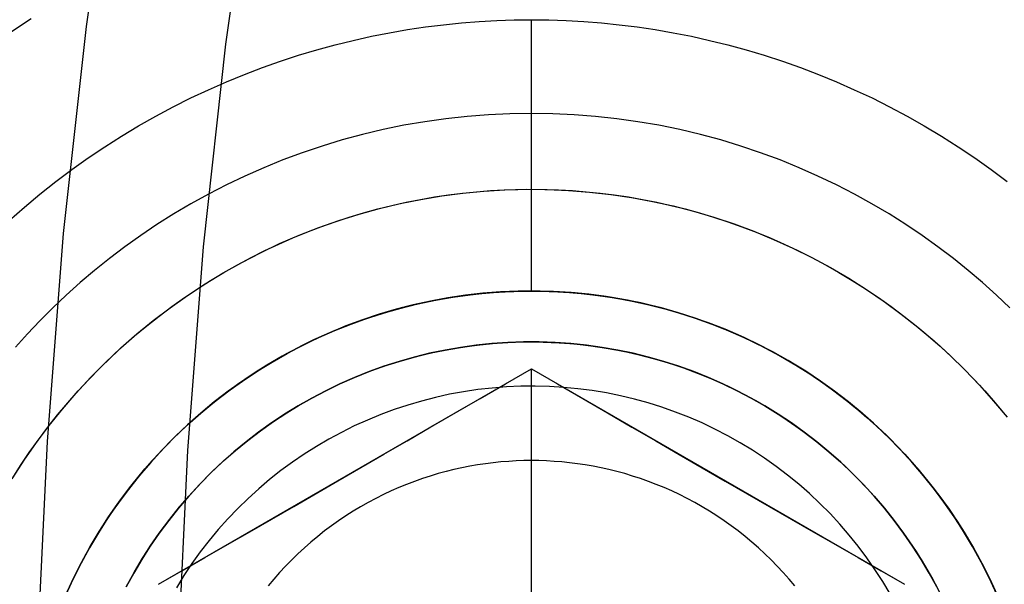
# Model space of a CAD drawing. Header units: millimetres. Extents: x -356 to 356, y -410 to 410.
# Tile 47 of 126: x -19.76 to -16.86, y 0.64 to 2.3. Entities that reach past the tile are written whole.
import ezdxf

# ---------------------------------------------------------------- set-up
doc = ezdxf.new("R2010")
doc.units = ezdxf.units.MM
doc.header["$MEASUREMENT"] = 0
doc.layers.add('1', color=7, linetype='Continuous')

msp = doc.modelspace()

# ---------------------------------------------------------------- linework, layer by layer
at = {"layer": '1', "color": 252, "extrusion": (-0.000237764, 0, 1)}
msp.add_lwpolyline([(27.5022, 0), (27.4858, 0.9501), (27.4366, 1.899), (27.3547, 2.8457), (27.2401, 3.789), (27.0931, 4.7278), (26.9138, 5.6609), (26.7023, 6.5874), (26.459, 7.5059), (26.1842, 8.4155), (25.8781, 9.3151), (25.5411, 10.2036), (25.1737, 11.0799), (24.7763, 11.943), (24.3493, 12.7919), (23.8932, 13.6255), (23.4087, 14.4429), (22.8962, 15.2431), (22.3564, 16.0251), (21.7899, 16.788), (21.1975, 17.5309), (20.5797, 18.253), (19.9374, 18.9532), (19.2714, 19.6309), (18.5823, 20.2852), (17.871, 20.9153), (17.1384, 21.5205), (16.3854, 22.1001), (15.6128, 22.6533), (14.8216, 23.1795), (14.0127, 23.6781), (13.1871, 24.1484), (12.3457, 24.59), (11.4895, 25.0023), (10.6197, 25.3848), (9.7372, 25.7371), (8.843, 26.0586), (7.9383, 26.3491), (7.0241, 26.6083), (6.1015, 26.8357), (5.1715, 27.0311), (4.2354, 27.1943), (3.2943, 27.3251), (2.3491, 27.4233), (1.4012, 27.4889), (0.4515, 27.5217), (-0.4987, 27.5217), (-1.4484, 27.4889), (-2.3963, 27.4233), (-3.3415, 27.3251), (-4.2827, 27.1943), (-5.2188, 27.0311), (-6.1487, 26.8357), (-7.0713, 26.6083), (-7.9855, 26.3491), (-8.8902, 26.0586), (-9.7844, 25.7371), (-10.6669, 25.3848), (-11.5368, 25.0023), (-12.3929, 24.59), (-13.2343, 24.1484), (-14.0599, 23.6781), (-14.8688, 23.1795), (-15.66, 22.6533), (-16.4326, 22.1001), (-17.1857, 21.5205), (-17.9182, 20.9153), (-18.6295, 20.2852), (-19.3186, 19.6309), (-19.9847, 18.9532), (-20.6269, 18.253), (-21.2447, 17.5309), (-21.8372, 16.788), (-22.4036, 16.0251), (-22.9434, 15.2431), (-23.4559, 14.4429), (-23.9404, 13.6255), (-24.3965, 12.7919), (-24.8235, 11.943), (-25.2209, 11.0799), (-25.5883, 10.2036), (-25.9253, 9.3151), (-26.2314, 8.4155), (-26.5062, 7.5059), (-26.7495, 6.5874), (-26.961, 5.6609), (-27.1403, 4.7278), (-27.2874, 3.789), (-27.4019, 2.8457), (-27.4838, 1.899), (-27.533, 0.9501), (-27.5494, 0)], dxfattribs=at)
at = {"layer": '1', "color": 252, "extrusion": (-8.22423e-05, 0, 1)}
msp.add_lwpolyline([(26.5177, 0), (26.5019, 0.9156), (26.4545, 1.8301), (26.3756, 2.7424), (26.2652, 3.6514), (26.1235, 4.5561), (25.9507, 5.4553), (25.7469, 6.3481), (25.5125, 7.2332), (25.2476, 8.1098), (24.9526, 8.9767), (24.6279, 9.8329), (24.2739, 10.6774), (23.8908, 11.5092), (23.4794, 12.3272), (23.0399, 13.1306), (22.5729, 13.9183), (22.0791, 14.6894), (21.5589, 15.443), (21.013, 16.1782), (20.4421, 16.8941), (19.8468, 17.5899), (19.2278, 18.2648), (18.5859, 18.9178), (17.9218, 19.5483), (17.2364, 20.1556), (16.5305, 20.7388), (15.8048, 21.2973), (15.0603, 21.8304), (14.2978, 22.3375), (13.5183, 22.818), (12.7226, 23.2712), (11.9118, 23.6968), (11.0868, 24.0941), (10.2485, 24.4627), (9.398, 24.8021), (8.5364, 25.112), (7.6645, 25.392), (6.7835, 25.6417), (5.8944, 25.8608), (4.9983, 26.0492), (4.0962, 26.2064), (3.1892, 26.3325), (2.2784, 26.4272), (1.3649, 26.4903), (0.4497, 26.5219), (-0.466, 26.5219), (-1.3812, 26.4903), (-2.2947, 26.4272), (-3.2055, 26.3325), (-4.1125, 26.2064), (-5.0146, 26.0492), (-5.9107, 25.8608), (-6.7998, 25.6417), (-7.6808, 25.392), (-8.5527, 25.112), (-9.4144, 24.8021), (-10.2648, 24.4627), (-11.1031, 24.0941), (-11.9281, 23.6968), (-12.7389, 23.2712), (-13.5346, 22.818), (-14.3141, 22.3375), (-15.0766, 21.8304), (-15.8211, 21.2973), (-16.5468, 20.7388), (-17.2528, 20.1556), (-17.9382, 19.5483), (-18.6022, 18.9178), (-19.2441, 18.2648), (-19.8631, 17.5899), (-20.4584, 16.8941), (-21.0293, 16.1782), (-21.5752, 15.443), (-22.0954, 14.6894), (-22.5892, 13.9183), (-23.0562, 13.1306), (-23.4957, 12.3272), (-23.9072, 11.5092), (-24.2902, 10.6774), (-24.6443, 9.8329), (-24.969, 8.9767), (-25.2639, 8.1098), (-25.5288, 7.2332), (-25.7633, 6.3481), (-25.967, 5.4553), (-26.1399, 4.5561), (-26.2815, 3.6514), (-26.3919, 2.7424), (-26.4709, 1.8301), (-26.5183, 0.9156), (-26.5341, 0)], dxfattribs=at)
at = {"layer": '1', "color": 252}
for points in [[(-18.3768, -7.3177), (-18.5846, -6.7582), (-18.7763, -6.1897), (-18.9514, -5.6128), (-19.1094, -5.0284), (-19.2499, -4.4371), (-19.3725, -3.8398), (-19.4768, -3.2372), (-19.5626, -2.6302), (-19.6296, -2.0196), (-19.6775, -1.4063), (-19.7064, -0.7912), (-19.716, -0.1752), (-19.7064, 0.4407), (-19.6775, 1.0558), (-19.6296, 1.6691), (-19.5626, 2.2797), (-19.4768, 2.8867)], [(-17.9904, -7.1675), (-18.1938, -6.6197), (-18.3814, -6.0632), (-18.5528, -5.4985), (-18.7075, -4.9264), (-18.8451, -4.3475), (-18.9651, -3.7627), (-19.0672, -3.1728), (-19.1512, -2.5785), (-19.2168, -1.9808), (-19.2638, -1.3804), (-19.292, -0.7783), (-19.3014, -0.1752), (-19.292, 0.4278), (-19.2638, 1.0299), (-19.2168, 1.6303), (-19.1512, 2.228), (-19.0672, 2.8223)], [(-19.8038, 2.2511), (-19.7252, 2.3034)], [(-19.79, 1.7083), (-19.7453, 1.7476), (-19.6997, 1.7856), (-19.6531, 1.8224), (-19.6057, 1.8579), (-19.5575, 1.8922), (-19.5086, 1.9251), (-19.4589, 1.9566), (-19.4086, 1.9868), (-19.3578, 2.0156), (-19.3064, 2.0431), (-19.2545, 2.0691), (-19.2022, 2.0936), (-19.1496, 2.1168), (-19.0966, 2.1385), (-19.0434, 2.1588), (-18.99, 2.1777), (-18.9365, 2.1952), (-18.8829, 2.2112), (-18.8292, 2.2259), (-18.7756, 2.2391), (-18.722, 2.2511), (-18.6685, 2.2616), (-18.6152, 2.2708), (-18.5621, 2.2787), (-18.5092, 2.2853), (-18.4567, 2.2907), (-18.4044, 2.2948), (-18.3525, 2.2977), (-18.3011, 2.2994), (-18.25, 2.3), (-18.1989, 2.2994), (-18.1475, 2.2977), (-18.0956, 2.2948), (-18.0433, 2.2907), (-17.9908, 2.2853), (-17.9379, 2.2787), (-17.8848, 2.2708), (-17.8315, 2.2616), (-17.778, 2.2511), (-17.7244, 2.2391), (-17.6708, 2.2259), (-17.6171, 2.2112), (-17.5635, 2.1952), (-17.51, 2.1777), (-17.4566, 2.1588), (-17.4034, 2.1385), (-17.3504, 2.1168), (-17.2978, 2.0936), (-17.2455, 2.0691), (-17.1936, 2.0431), (-17.1422, 2.0156), (-17.0914, 1.9868), (-17.0411, 1.9566), (-16.9914, 1.9251), (-16.9425, 1.8922), (-16.8943, 1.8579), (-16.8469, 1.8224)], [(-18.25, 1.5), (-18.25, 2.3)], [(-16.8386, 1.4504), (-16.8782, 1.4879), (-16.9193, 1.5248), (-16.9618, 1.5608), (-17.0057, 1.5961), (-17.051, 1.6304), (-17.0977, 1.6637), (-17.1457, 1.6959), (-17.1951, 1.7271), (-17.2457, 1.757), (-17.2976, 1.7857), (-17.3507, 1.813), (-17.405, 1.8389), (-17.4604, 1.8634), (-17.5169, 1.8863), (-17.5743, 1.9076), (-17.6326, 1.9273), (-17.6918, 1.9453), (-17.7518, 1.9615), (-17.8125, 1.9759), (-17.8738, 1.9885), (-17.9357, 1.9992), (-17.998, 2.008), (-18.0607, 2.0149), (-18.1236, 2.0198), (-18.1868, 2.0228), (-18.25, 2.0238), (-18.3132, 2.0228), (-18.3764, 2.0198), (-18.4393, 2.0149), (-18.502, 2.008), (-18.5643, 1.9992), (-18.6262, 1.9885), (-18.6875, 1.9759), (-18.7482, 1.9615), (-18.8082, 1.9453), (-18.8674, 1.9273), (-18.9257, 1.9076), (-18.9831, 1.8863), (-19.0396, 1.8634), (-19.095, 1.8389), (-19.1493, 1.813), (-19.2024, 1.7857), (-19.2543, 1.757), (-19.3049, 1.7271), (-19.3543, 1.6959), (-19.4023, 1.6637), (-19.449, 1.6304), (-19.4943, 1.5961), (-19.5382, 1.5608), (-19.5807, 1.5248), (-19.6218, 1.4879), (-19.6614, 1.4504), (-19.6996, 1.4122), (-19.7363, 1.3735), (-19.7716, 1.3343)], [(-19.7813, 0.9461), (-19.7566, 0.985), (-19.7308, 1.0233), (-19.704, 1.061), (-19.6762, 1.0981), (-19.6474, 1.1345), (-19.6177, 1.1703), (-19.5869, 1.2052), (-19.5553, 1.2394), (-19.5228, 1.2728), (-19.4894, 1.3053), (-19.4552, 1.3369), (-19.4203, 1.3677), (-19.3845, 1.3974), (-19.3481, 1.4262), (-19.311, 1.454), (-19.2733, 1.4808), (-19.235, 1.5066), (-19.1961, 1.5313), (-19.1568, 1.5549), (-19.117, 1.5775), (-19.0767, 1.5989), (-19.0361, 1.6193), (-18.9952, 1.6385), (-18.954, 1.6566), (-18.9126, 1.6736), (-18.8709, 1.6895), (-18.8291, 1.7043), (-18.7873, 1.718), (-18.7453, 1.7305), (-18.7033, 1.742), (-18.6613, 1.7524), (-18.6194, 1.7617), (-18.5775, 1.7699), (-18.5358, 1.7772), (-18.4943, 1.7834), (-18.4529, 1.7885), (-18.4117, 1.7927), (-18.3708, 1.7959), (-18.3302, 1.7982), (-18.29, 1.7996), (-18.25, 1.8), (-18.21, 1.7996), (-18.1698, 1.7982), (-18.1292, 1.7959), (-18.0883, 1.7927), (-18.0471, 1.7885), (-18.0057, 1.7834), (-17.9642, 1.7772), (-17.9225, 1.7699), (-17.8806, 1.7617), (-17.8387, 1.7524), (-17.7967, 1.742), (-17.7547, 1.7305), (-17.7127, 1.718), (-17.6709, 1.7043), (-17.6291, 1.6895), (-17.5874, 1.6736), (-17.546, 1.6566), (-17.5048, 1.6385), (-17.4639, 1.6193), (-17.4233, 1.5989), (-17.383, 1.5775), (-17.3432, 1.5549), (-17.3039, 1.5313), (-17.265, 1.5066), (-17.2267, 1.4808), (-17.189, 1.454), (-17.1519, 1.4262), (-17.1155, 1.3974), (-17.0797, 1.3677), (-17.0448, 1.3369), (-17.0106, 1.3053), (-16.9772, 1.2728), (-16.9447, 1.2394), (-16.9131, 1.2052), (-16.8823, 1.1703), (-16.8526, 1.1345)], [(-19.7813, 0.9461), (-19.7566, 0.985), (-19.7308, 1.0233), (-19.704, 1.061), (-19.6762, 1.0981), (-19.6474, 1.1345), (-19.6177, 1.1703), (-19.5869, 1.2052), (-19.5553, 1.2394), (-19.5228, 1.2728), (-19.4894, 1.3053), (-19.4552, 1.3369), (-19.4203, 1.3677), (-19.3845, 1.3974), (-19.3481, 1.4262), (-19.311, 1.454), (-19.2733, 1.4808), (-19.235, 1.5066), (-19.1961, 1.5313), (-19.1568, 1.5549), (-19.117, 1.5775), (-19.0767, 1.5989), (-19.0361, 1.6193), (-18.9952, 1.6385), (-18.954, 1.6566), (-18.9126, 1.6736), (-18.8709, 1.6895), (-18.8291, 1.7043), (-18.7873, 1.718), (-18.7453, 1.7305), (-18.7033, 1.742), (-18.6613, 1.7524), (-18.6194, 1.7617), (-18.5775, 1.7699), (-18.5358, 1.7772), (-18.4943, 1.7834), (-18.4529, 1.7885), (-18.4117, 1.7927), (-18.3708, 1.7959), (-18.3302, 1.7982), (-18.29, 1.7996), (-18.25, 1.8), (-18.21, 1.7996), (-18.1698, 1.7982), (-18.1292, 1.7959), (-18.0883, 1.7927), (-18.0471, 1.7885), (-18.0057, 1.7834), (-17.9642, 1.7772), (-17.9225, 1.7699), (-17.8806, 1.7617), (-17.8387, 1.7524), (-17.7967, 1.742), (-17.7547, 1.7305), (-17.7127, 1.718), (-17.6709, 1.7043), (-17.6291, 1.6895), (-17.5874, 1.6736), (-17.546, 1.6566), (-17.5048, 1.6385), (-17.4639, 1.6193), (-17.4233, 1.5989), (-17.383, 1.5775), (-17.3432, 1.5549), (-17.3039, 1.5313), (-17.265, 1.5066), (-17.2267, 1.4808), (-17.189, 1.454), (-17.1519, 1.4262), (-17.1155, 1.3974), (-17.0797, 1.3677), (-17.0448, 1.3369), (-17.0106, 1.3053), (-16.9772, 1.2728), (-16.9447, 1.2394), (-16.9131, 1.2052), (-16.8823, 1.1703), (-16.8526, 1.1345)], [(-19.7794, 0.9491), (-19.7456, 1.0016), (-19.7099, 1.053), (-19.6725, 1.103), (-19.6333, 1.1517), (-19.5925, 1.199), (-19.5501, 1.2449), (-19.5061, 1.2893), (-19.4606, 1.3321), (-19.4137, 1.3733), (-19.3653, 1.4128), (-19.3156, 1.4507), (-19.2646, 1.4868), (-19.2124, 1.5211), (-19.159, 1.5536), (-19.1045, 1.5842), (-19.049, 1.6129), (-18.9926, 1.6397), (-18.9352, 1.6645), (-18.877, 1.6873), (-18.8181, 1.708), (-18.7585, 1.7267), (-18.6982, 1.7433), (-18.6375, 1.7578), (-18.5762, 1.7702), (-18.5146, 1.7804), (-18.4526, 1.7886), (-18.3904, 1.7945), (-18.3281, 1.7983), (-18.2656, 1.7999), (-18.2031, 1.7994), (-18.1407, 1.7967), (-18.0784, 1.7918), (-18.0163, 1.7848), (-17.9545, 1.7756), (-17.8931, 1.7643), (-17.8321, 1.7508), (-17.7716, 1.7353), (-17.7116, 1.7176), (-17.6523, 1.6979), (-17.5938, 1.6761), (-17.536, 1.6523), (-17.4791, 1.6266), (-17.4231, 1.5988), (-17.3681, 1.5692), (-17.3142, 1.5376), (-17.2614, 1.5042), (-17.2098, 1.469), (-17.1594, 1.432), (-17.1104, 1.3933), (-17.0627, 1.3529), (-17.0164, 1.3109), (-16.9717, 1.2673), (-16.9285, 1.2221), (-16.8869, 1.1755), (-16.8469, 1.1275)], [(-16.8769, 0.6038), (-16.8985, 0.6508), (-16.9218, 0.6971), (-16.9467, 0.7425), (-16.9731, 0.7871), (-17.001, 0.8307), (-17.0304, 0.8733), (-17.0613, 0.9149), (-17.0936, 0.9553), (-17.1272, 0.9947), (-17.1622, 1.0328), (-17.1985, 1.0698), (-17.2361, 1.1054), (-17.2748, 1.1398), (-17.3148, 1.1727), (-17.3558, 1.2043), (-17.3979, 1.2345), (-17.441, 1.2632), (-17.4851, 1.2903), (-17.5301, 1.316), (-17.5759, 1.34), (-17.6226, 1.3625), (-17.67, 1.3833), (-17.7181, 1.4025), (-17.7668, 1.42), (-17.8161, 1.4359), (-17.8659, 1.45), (-17.9162, 1.4624), (-17.9669, 1.473), (-18.0179, 1.4819), (-18.0692, 1.4891), (-18.1207, 1.4944), (-18.1724, 1.498), (-18.2241, 1.4998), (-18.2759, 1.4998), (-18.3276, 1.498), (-18.3793, 1.4944), (-18.4308, 1.4891), (-18.4821, 1.4819), (-18.5331, 1.473), (-18.5838, 1.4624), (-18.6341, 1.45), (-18.6839, 1.4359), (-18.7332, 1.42), (-18.7819, 1.4025), (-18.83, 1.3833), (-18.8774, 1.3625), (-18.9241, 1.34), (-18.9699, 1.316), (-19.0149, 1.2903), (-19.059, 1.2632), (-19.1021, 1.2345), (-19.1442, 1.2043), (-19.1852, 1.1727), (-19.2252, 1.1398), (-19.2639, 1.1054), (-19.3015, 1.0698), (-19.3378, 1.0328), (-19.3728, 0.9947), (-19.4064, 0.9553), (-19.4387, 0.9149), (-19.4696, 0.8733), (-19.499, 0.8307), (-19.5269, 0.7871), (-19.5533, 0.7425), (-19.5782, 0.6971), (-19.6015, 0.6508), (-19.6231, 0.6038)], [(-19.6231, 0.6038), (-19.6015, 0.6508), (-19.5782, 0.6971), (-19.5533, 0.7425), (-19.5269, 0.7871), (-19.499, 0.8307), (-19.4696, 0.8733), (-19.4387, 0.9149), (-19.4064, 0.9553), (-19.3728, 0.9947), (-19.3378, 1.0328), (-19.3015, 1.0698), (-19.2639, 1.1054), (-19.2252, 1.1398), (-19.1852, 1.1727), (-19.1442, 1.2043), (-19.1021, 1.2345), (-19.059, 1.2632), (-19.0149, 1.2903), (-18.9699, 1.316), (-18.9241, 1.34), (-18.8774, 1.3625), (-18.83, 1.3833), (-18.7819, 1.4025), (-18.7332, 1.42), (-18.6839, 1.4359), (-18.6341, 1.45), (-18.5838, 1.4624), (-18.5331, 1.473), (-18.4821, 1.4819), (-18.4308, 1.4891), (-18.3793, 1.4944), (-18.3276, 1.498), (-18.2759, 1.4998), (-18.2241, 1.4998), (-18.1724, 1.498), (-18.1207, 1.4944), (-18.0692, 1.4891), (-18.0179, 1.4819), (-17.9669, 1.473), (-17.9162, 1.4624), (-17.8659, 1.45), (-17.8161, 1.4359), (-17.7668, 1.42), (-17.7181, 1.4025), (-17.67, 1.3833), (-17.6226, 1.3625), (-17.5759, 1.34), (-17.5301, 1.316), (-17.4851, 1.2903), (-17.441, 1.2632), (-17.3979, 1.2345), (-17.3558, 1.2043), (-17.3148, 1.1727), (-17.2748, 1.1398), (-17.2361, 1.1054), (-17.1985, 1.0698), (-17.1622, 1.0328), (-17.1272, 0.9947), (-17.0936, 0.9553), (-17.0613, 0.9149), (-17.0304, 0.8733), (-17.001, 0.8307), (-16.9731, 0.7871), (-16.9467, 0.7425), (-16.9218, 0.6971), (-16.8985, 0.6508), (-16.8769, 0.6038)], [(-19.6154, 0.621), (-19.5994, 0.6551), (-19.5824, 0.6889), (-19.5646, 0.7225), (-19.5458, 0.7556), (-19.5261, 0.7884), (-19.5055, 0.8208), (-19.484, 0.8527), (-19.4617, 0.8842), (-19.4385, 0.9151), (-19.4145, 0.9454), (-19.3897, 0.9752), (-19.3641, 1.0044), (-19.3378, 1.0329), (-19.3107, 1.0607), (-19.2829, 1.0878), (-19.2544, 1.1141), (-19.2252, 1.1397), (-19.1954, 1.1645), (-19.1651, 1.1885), (-19.1342, 1.2117), (-19.1027, 1.234), (-19.0708, 1.2555), (-19.0384, 1.2761), (-19.0056, 1.2958), (-18.9725, 1.3146), (-18.9389, 1.3324), (-18.9051, 1.3494), (-18.871, 1.3654), (-18.8367, 1.3805), (-18.8021, 1.3947), (-18.7674, 1.4079), (-18.7326, 1.4202), (-18.6977, 1.4316), (-18.6627, 1.4421), (-18.6277, 1.4517), (-18.5928, 1.4603), (-18.5578, 1.4681), (-18.5229, 1.475), (-18.4882, 1.481), (-18.4535, 1.4861), (-18.4191, 1.4904), (-18.3848, 1.4939), (-18.3507, 1.4966), (-18.3169, 1.4985), (-18.2833, 1.4996), (-18.25, 1.5), (-18.2167, 1.4996), (-18.1831, 1.4985), (-18.1493, 1.4966), (-18.1152, 1.4939), (-18.0809, 1.4904), (-18.0465, 1.4861), (-18.0118, 1.481), (-17.9771, 1.475), (-17.9422, 1.4681), (-17.9072, 1.4603), (-17.8723, 1.4517), (-17.8373, 1.4421), (-17.8023, 1.4316), (-17.7674, 1.4202), (-17.7326, 1.4079), (-17.6979, 1.3947), (-17.6633, 1.3805), (-17.629, 1.3654), (-17.5949, 1.3494), (-17.5611, 1.3324), (-17.5275, 1.3146), (-17.4944, 1.2958), (-17.4616, 1.2761), (-17.4292, 1.2555), (-17.3973, 1.234), (-17.3658, 1.2117), (-17.3349, 1.1885), (-17.3046, 1.1645), (-17.2748, 1.1397), (-17.2456, 1.1141), (-17.2171, 1.0878), (-17.1893, 1.0607), (-17.1622, 1.0329), (-17.1359, 1.0044), (-17.1103, 0.9752), (-17.0855, 0.9454), (-17.0615, 0.9151), (-17.0383, 0.8842), (-17.016, 0.8527), (-16.9945, 0.8208), (-16.9739, 0.7884), (-16.9542, 0.7556), (-16.9354, 0.7225), (-16.9176, 0.6889), (-16.9006, 0.6551), (-16.8846, 0.621)], [(-19.6154, 0.621), (-19.5994, 0.6551), (-19.5824, 0.6889), (-19.5646, 0.7225), (-19.5458, 0.7556), (-19.5261, 0.7884), (-19.5055, 0.8208), (-19.484, 0.8527), (-19.4617, 0.8842), (-19.4385, 0.9151), (-19.4145, 0.9454), (-19.3897, 0.9752), (-19.3641, 1.0044), (-19.3378, 1.0329), (-19.3107, 1.0607), (-19.2829, 1.0878), (-19.2544, 1.1141), (-19.2252, 1.1397), (-19.1954, 1.1645), (-19.1651, 1.1885), (-19.1342, 1.2117), (-19.1027, 1.234), (-19.0708, 1.2555), (-19.0384, 1.2761), (-19.0056, 1.2958), (-18.9725, 1.3146), (-18.9389, 1.3324), (-18.9051, 1.3494), (-18.871, 1.3654), (-18.8367, 1.3805), (-18.8021, 1.3947), (-18.7674, 1.4079), (-18.7326, 1.4202), (-18.6977, 1.4316), (-18.6627, 1.4421), (-18.6277, 1.4517), (-18.5928, 1.4603), (-18.5578, 1.4681), (-18.5229, 1.475), (-18.4882, 1.481), (-18.4535, 1.4861), (-18.4191, 1.4904), (-18.3848, 1.4939), (-18.3507, 1.4966), (-18.3169, 1.4985), (-18.2833, 1.4996), (-18.25, 1.5), (-18.2167, 1.4996), (-18.1831, 1.4985), (-18.1493, 1.4966), (-18.1152, 1.4939), (-18.0809, 1.4904), (-18.0465, 1.4861), (-18.0118, 1.481), (-17.9771, 1.475), (-17.9422, 1.4681), (-17.9072, 1.4603), (-17.8723, 1.4517), (-17.8373, 1.4421), (-17.8023, 1.4316), (-17.7674, 1.4202), (-17.7326, 1.4079), (-17.6979, 1.3947), (-17.6633, 1.3805), (-17.629, 1.3654), (-17.5949, 1.3494), (-17.5611, 1.3324), (-17.5275, 1.3146), (-17.4944, 1.2958), (-17.4616, 1.2761), (-17.4292, 1.2555), (-17.3973, 1.234), (-17.3658, 1.2117), (-17.3349, 1.1885), (-17.3046, 1.1645), (-17.2748, 1.1397), (-17.2456, 1.1141), (-17.2171, 1.0878), (-17.1893, 1.0607), (-17.1622, 1.0329), (-17.1359, 1.0044), (-17.1103, 0.9752), (-17.0855, 0.9454), (-17.0615, 0.9151), (-17.0383, 0.8842), (-17.016, 0.8527), (-16.9945, 0.8208), (-16.9739, 0.7884), (-16.9542, 0.7556), (-16.9354, 0.7225), (-16.9176, 0.6889), (-16.9006, 0.6551), (-16.8846, 0.621)], [(-16.8783, 0.6069), (-16.9002, 0.6542), (-16.9237, 0.7006), (-16.9488, 0.7462), (-16.9755, 0.7909), (-17.0037, 0.8347), (-17.0334, 0.8775), (-17.0646, 0.9192), (-17.0972, 0.9597), (-17.1312, 0.9992), (-17.1666, 1.0374), (-17.2032, 1.0744), (-17.2412, 1.1101), (-17.2803, 1.1444), (-17.3206, 1.1774), (-17.362, 1.2089), (-17.4045, 1.239), (-17.448, 1.2676), (-17.4925, 1.2947), (-17.5379, 1.3202), (-17.5841, 1.3441), (-17.6312, 1.3664), (-17.679, 1.3871), (-17.7275, 1.406), (-17.7766, 1.4233), (-17.8263, 1.4389), (-17.8765, 1.4527), (-17.9271, 1.4648), (-17.9781, 1.4752), (-18.0295, 1.4837), (-18.0811, 1.4905), (-18.133, 1.4954), (-18.1849, 1.4986), (-18.237, 1.4999), (-18.289, 1.4995), (-18.3411, 1.4972), (-18.393, 1.4932), (-18.4447, 1.4873), (-18.4962, 1.4797), (-18.5474, 1.4702), (-18.5983, 1.459), (-18.6487, 1.446), (-18.6986, 1.4313), (-18.7481, 1.4149), (-18.7969, 1.3968), (-18.845, 1.3769), (-18.8924, 1.3555), (-18.9391, 1.3323), (-18.9849, 1.3076), (-19.0299, 1.2813), (-19.0739, 1.2535), (-19.1169, 1.2241), (-19.1588, 1.1933), (-19.1997, 1.1611), (-19.2394, 1.1274), (-19.278, 1.0924), (-19.3153, 1.056), (-19.3513, 1.0184), (-19.3859, 0.9796), (-19.4193, 0.9396), (-19.4512, 0.8984), (-19.4816, 0.8562), (-19.5106, 0.813), (-19.5381, 0.7687), (-19.564, 0.7235), (-19.5883, 0.6775), (-19.611, 0.6306)], [(-17.0546, 0.6274), (-17.077, 0.6683), (-17.1008, 0.7084), (-17.1259, 0.7476), (-17.1524, 0.786), (-17.1802, 0.8234), (-17.2092, 0.8598), (-17.2395, 0.8952), (-17.271, 0.9296), (-17.3037, 0.9628), (-17.3375, 0.9949), (-17.3724, 1.0258), (-17.4083, 1.0555), (-17.4452, 1.0839), (-17.4831, 1.111), (-17.5219, 1.1368), (-17.5616, 1.1613), (-17.6021, 1.1844), (-17.6433, 1.206), (-17.6853, 1.2262), (-17.728, 1.245), (-17.7713, 1.2623), (-17.8151, 1.278), (-17.8595, 1.2923), (-17.9043, 1.305), (-17.9496, 1.3162), (-17.9952, 1.3257), (-18.0411, 1.3337), (-18.0873, 1.3402), (-18.1336, 1.345), (-18.1801, 1.3482), (-18.2267, 1.3498), (-18.2733, 1.3498), (-18.3199, 1.3482), (-18.3664, 1.345), (-18.4127, 1.3402), (-18.4589, 1.3337), (-18.5048, 1.3257), (-18.5504, 1.3162), (-18.5957, 1.305), (-18.6405, 1.2923), (-18.6849, 1.278), (-18.7287, 1.2623), (-18.772, 1.245), (-18.8147, 1.2262), (-18.8567, 1.206), (-18.8979, 1.1844), (-18.9384, 1.1613), (-18.9781, 1.1368), (-19.0169, 1.111), (-19.0548, 1.0839), (-19.0917, 1.0555), (-19.1276, 1.0258), (-19.1625, 0.9949), (-19.1963, 0.9628), (-19.229, 0.9296), (-19.2605, 0.8952), (-19.2908, 0.8598), (-19.3198, 0.8234), (-19.3476, 0.786), (-19.3741, 0.7476), (-19.3992, 0.7084), (-19.423, 0.6683), (-19.4454, 0.6274)], [(-19.4454, 0.6274), (-19.423, 0.6683), (-19.3992, 0.7084), (-19.3741, 0.7476), (-19.3476, 0.786), (-19.3198, 0.8234), (-19.2908, 0.8598), (-19.2605, 0.8952), (-19.229, 0.9296), (-19.1963, 0.9628), (-19.1625, 0.9949), (-19.1276, 1.0258), (-19.0917, 1.0555), (-19.0548, 1.0839), (-19.0169, 1.111), (-18.9781, 1.1368), (-18.9384, 1.1613), (-18.8979, 1.1844), (-18.8567, 1.206), (-18.8147, 1.2262), (-18.772, 1.245), (-18.7287, 1.2623), (-18.6849, 1.278), (-18.6405, 1.2923), (-18.5957, 1.305), (-18.5504, 1.3162), (-18.5048, 1.3257), (-18.4589, 1.3337), (-18.4127, 1.3402), (-18.3664, 1.345), (-18.3199, 1.3482), (-18.2733, 1.3498), (-18.2267, 1.3498), (-18.1801, 1.3482), (-18.1336, 1.345), (-18.0873, 1.3402), (-18.0411, 1.3337), (-17.9952, 1.3257), (-17.9496, 1.3162), (-17.9043, 1.305), (-17.8595, 1.2923), (-17.8151, 1.278), (-17.7713, 1.2623), (-17.728, 1.245), (-17.6853, 1.2262), (-17.6433, 1.206), (-17.6021, 1.1844), (-17.5616, 1.1613), (-17.5219, 1.1368), (-17.4831, 1.111), (-17.4452, 1.0839), (-17.4083, 1.0555), (-17.3724, 1.0258), (-17.3375, 0.9949), (-17.3037, 0.9628), (-17.271, 0.9296), (-17.2395, 0.8952), (-17.2092, 0.8598), (-17.1802, 0.8234), (-17.1524, 0.786), (-17.1259, 0.7476), (-17.1008, 0.7084), (-17.077, 0.6683), (-17.0546, 0.6274)], [(-19.4437, 0.6306), (-19.4211, 0.6716), (-19.3971, 0.7119), (-19.3717, 0.7512), (-19.3449, 0.7897), (-19.3169, 0.8272), (-19.2875, 0.8638), (-19.2569, 0.8993), (-19.2251, 0.9337), (-19.1921, 0.9669), (-19.158, 0.9991), (-19.1227, 1.03), (-19.0865, 1.0596), (-19.0492, 1.088), (-19.0109, 1.1151), (-18.9718, 1.1408), (-18.9318, 1.1652), (-18.8909, 1.1882), (-18.8493, 1.2097), (-18.8069, 1.2298), (-18.7639, 1.2484), (-18.7203, 1.2654), (-18.6761, 1.281), (-18.6314, 1.295), (-18.5862, 1.3075), (-18.5406, 1.3184), (-18.4947, 1.3276), (-18.4484, 1.3353), (-18.402, 1.3414), (-18.3553, 1.3459), (-18.3086, 1.3487), (-18.2617, 1.3499), (-18.2149, 1.3495), (-18.168, 1.3475), (-18.1213, 1.3439), (-18.0748, 1.3386), (-18.0284, 1.3317), (-17.9823, 1.3232), (-17.9366, 1.3131), (-17.8912, 1.3014), (-17.8462, 1.2882), (-17.8018, 1.2734), (-17.7578, 1.2571), (-17.7145, 1.2392), (-17.6718, 1.2199), (-17.6298, 1.1991), (-17.5886, 1.1769), (-17.5481, 1.1532), (-17.5085, 1.1281), (-17.4698, 1.1017), (-17.4321, 1.074), (-17.3953, 1.045), (-17.3595, 1.0147), (-17.3248, 0.9831), (-17.2913, 0.9504), (-17.2589, 0.9166), (-17.2276, 0.8816), (-17.1977, 0.8456), (-17.169, 0.8086), (-17.1415, 0.7706), (-17.1155, 0.7317), (-17.0908, 0.6918), (-17.0674, 0.6512), (-17.0455, 0.6098)], [(-19.35, 0.6351), (-18.25, 1.2702)], [(-19.35, 0.6351), (-18.25, 1.2702)], [(-18.25, 1.2702), (-17.15, 0.6351)], [(-18.25, 1.2702), (-17.15, 0.6351)], [(-18.25, -1.2702), (-18.25, 1.2702)], [(-17.4736, 0.6303), (-17.4902, 0.6501), (-17.5073, 0.6696), (-17.5248, 0.6886), (-17.5429, 0.7071), (-17.5614, 0.7252), (-17.5804, 0.7427), (-17.5999, 0.7598), (-17.6197, 0.7764), (-17.6399, 0.7924), (-17.6605, 0.8078), (-17.6815, 0.8227), (-17.7028, 0.837), (-17.7244, 0.8507), (-17.7462, 0.8638), (-17.7684, 0.8764), (-17.7907, 0.8883), (-17.8133, 0.8996), (-17.836, 0.9103), (-17.8589, 0.9203), (-17.8819, 0.9298), (-17.905, 0.9386), (-17.9283, 0.9468), (-17.9515, 0.9544), (-17.9748, 0.9614), (-17.9982, 0.9678), (-18.0215, 0.9735), (-18.0448, 0.9787), (-18.068, 0.9833), (-18.0912, 0.9873), (-18.1143, 0.9908), (-18.1373, 0.9936), (-18.1601, 0.996), (-18.1829, 0.9977), (-18.2054, 0.999), (-18.2278, 0.9998), (-18.25, 1), (-18.2722, 0.9998), (-18.2946, 0.999), (-18.3171, 0.9977), (-18.3399, 0.996), (-18.3627, 0.9936), (-18.3857, 0.9908), (-18.4088, 0.9873), (-18.432, 0.9833), (-18.4552, 0.9787), (-18.4785, 0.9735), (-18.5018, 0.9678), (-18.5252, 0.9614), (-18.5485, 0.9544), (-18.5717, 0.9468), (-18.595, 0.9386), (-18.6181, 0.9298), (-18.6411, 0.9203), (-18.664, 0.9103), (-18.6867, 0.8996), (-18.7093, 0.8883), (-18.7316, 0.8764), (-18.7538, 0.8638), (-18.7756, 0.8507), (-18.7972, 0.837), (-18.8185, 0.8227), (-18.8395, 0.8078), (-18.8601, 0.7924), (-18.8803, 0.7764), (-18.9001, 0.7598), (-18.9196, 0.7427), (-18.9386, 0.7252), (-18.9571, 0.7071), (-18.9752, 0.6886), (-18.9927, 0.6696), (-19.0098, 0.6501), (-19.0264, 0.6303)], [(-18.25, -1), (-18.25, 1)]]:
    msp.add_lwpolyline(points, dxfattribs=at)
at = {"layer": '1', "color": 252, "extrusion": (1, 0, 0)}
for points in [[(1.8, -325.9019), (1.8, -327.9019)], [(1.5, -333.0019), (1.5, -325.9019)], [(1, -333.5019), (1.5, -333.0019)], [(1.35, -328.0519), (1.5, -327.9019)], [(1.35, -329.7519), (1.5, -329.9019)], [(1.35, -328.0519), (1.35, -329.7519)], [(1.2702, -323.9799), (1.2702, -324.9693)], [(0.9526, -324.9693), (0.9526, -323.9319)], [(0.9526, -324.9693), (0.9526, -323.9319)]]:
    msp.add_lwpolyline(points, dxfattribs=at)
at = {"layer": '1', "color": 80}
msp.add_lwpolyline([(-19.6217, 0.6069), (-19.5998, 0.6542), (-19.5763, 0.7006), (-19.5512, 0.7462), (-19.5245, 0.7909), (-19.4963, 0.8347), (-19.4666, 0.8775), (-19.4354, 0.9192), (-19.4028, 0.9597), (-19.3688, 0.9992), (-19.3334, 1.0374), (-19.2968, 1.0744), (-19.2588, 1.1101), (-19.2197, 1.1444), (-19.1794, 1.1774), (-19.138, 1.2089), (-19.0955, 1.239), (-19.052, 1.2676), (-19.0075, 1.2947), (-18.9621, 1.3202), (-18.9159, 1.3441), (-18.8688, 1.3664), (-18.821, 1.3871), (-18.7725, 1.406), (-18.7234, 1.4233), (-18.6737, 1.4389), (-18.6235, 1.4527), (-18.5729, 1.4648), (-18.5219, 1.4752), (-18.4705, 1.4837), (-18.4189, 1.4905), (-18.367, 1.4954), (-18.3151, 1.4986), (-18.263, 1.4999), (-18.211, 1.4995), (-18.1589, 1.4972), (-18.107, 1.4932), (-18.0553, 1.4873), (-18.0038, 1.4797), (-17.9526, 1.4702), (-17.9017, 1.459), (-17.8513, 1.446), (-17.8014, 1.4313), (-17.7519, 1.4149), (-17.7031, 1.3968), (-17.655, 1.3769), (-17.6076, 1.3555), (-17.5609, 1.3323), (-17.5151, 1.3076), (-17.4701, 1.2813), (-17.4261, 1.2535), (-17.3831, 1.2241), (-17.3412, 1.1933), (-17.3003, 1.1611), (-17.2606, 1.1274), (-17.222, 1.0924), (-17.1847, 1.056), (-17.1487, 1.0184), (-17.1141, 0.9796), (-17.0807, 0.9396), (-17.0488, 0.8984), (-17.0184, 0.8562), (-16.9894, 0.813), (-16.9619, 0.7687), (-16.936, 0.7235), (-16.9117, 0.6775), (-16.889, 0.6306)], dxfattribs=at)
msp.add_lwpolyline([(-19.6217, 0.6069), (-19.5998, 0.6542), (-19.5763, 0.7006), (-19.5512, 0.7462), (-19.5245, 0.7909), (-19.4963, 0.8347), (-19.4666, 0.8775), (-19.4354, 0.9192), (-19.4028, 0.9597), (-19.3688, 0.9992), (-19.3334, 1.0374), (-19.2968, 1.0744), (-19.2588, 1.1101), (-19.2197, 1.1444), (-19.1794, 1.1774), (-19.138, 1.2089), (-19.0955, 1.239), (-19.052, 1.2676), (-19.0075, 1.2947), (-18.9621, 1.3202), (-18.9159, 1.3441), (-18.8688, 1.3664), (-18.821, 1.3871), (-18.7725, 1.406), (-18.7234, 1.4233), (-18.6737, 1.4389), (-18.6235, 1.4527), (-18.5729, 1.4648), (-18.5219, 1.4752), (-18.4705, 1.4837), (-18.4189, 1.4905), (-18.367, 1.4954), (-18.3151, 1.4986), (-18.263, 1.4999), (-18.211, 1.4995), (-18.1589, 1.4972), (-18.107, 1.4932), (-18.0553, 1.4873), (-18.0038, 1.4797), (-17.9526, 1.4702), (-17.9017, 1.459), (-17.8513, 1.446), (-17.8014, 1.4313), (-17.7519, 1.4149), (-17.7031, 1.3968), (-17.655, 1.3769), (-17.6076, 1.3555), (-17.5609, 1.3323), (-17.5151, 1.3076), (-17.4701, 1.2813), (-17.4261, 1.2535), (-17.3831, 1.2241), (-17.3412, 1.1933), (-17.3003, 1.1611), (-17.2606, 1.1274), (-17.222, 1.0924), (-17.1847, 1.056), (-17.1487, 1.0184), (-17.1141, 0.9796), (-17.0807, 0.9396), (-17.0488, 0.8984), (-17.0184, 0.8562), (-16.9894, 0.813), (-16.9619, 0.7687), (-16.936, 0.7235), (-16.9117, 0.6775), (-16.889, 0.6306)], dxfattribs=at)
at = {"layer": '1', "color": 175}
msp.add_lwpolyline([(-17.1921, 0.6067), (-17.2138, 0.643), (-17.2368, 0.6786), (-17.2609, 0.7134), (-17.2863, 0.7473), (-17.3128, 0.7803), (-17.3404, 0.8123), (-17.3692, 0.8434), (-17.399, 0.8735), (-17.4298, 0.9025), (-17.4616, 0.9304), (-17.4944, 0.9572), (-17.5281, 0.9829), (-17.5626, 1.0073), (-17.598, 1.0306), (-17.6341, 1.0526), (-17.6711, 1.0733), (-17.7087, 1.0928), (-17.7469, 1.1109), (-17.7858, 1.1277), (-17.8252, 1.1431), (-17.8651, 1.1572), (-17.9055, 1.1698), (-17.9463, 1.1811), (-17.9875, 1.1909), (-18.029, 1.1993), (-18.0707, 1.2063), (-18.1127, 1.2117), (-18.1548, 1.2158), (-18.1971, 1.2184), (-18.2394, 1.2195), (-18.2817, 1.2191), (-18.324, 1.2173), (-18.3662, 1.2139), (-18.4083, 1.2092), (-18.4502, 1.203), (-18.4918, 1.1953), (-18.5331, 1.1862), (-18.5741, 1.1756), (-18.6147, 1.1637), (-18.6549, 1.1503), (-18.6946, 1.1356), (-18.7337, 1.1195), (-18.7723, 1.102), (-18.8102, 1.0832), (-18.8475, 1.0631), (-18.884, 1.0417), (-18.9198, 1.0191), (-18.9548, 0.9952), (-18.9889, 0.9702), (-19.0221, 0.9439), (-19.0544, 0.9166), (-19.0857, 0.8881), (-19.1161, 0.8586), (-19.1453, 0.828), (-19.1735, 0.7964), (-19.2006, 0.7639), (-19.2265, 0.7304), (-19.2513, 0.6961), (-19.2749, 0.6609), (-19.2972, 0.625)], dxfattribs=at)
msp.add_lwpolyline([(-17.1921, 0.6067), (-17.2138, 0.643), (-17.2368, 0.6786), (-17.2609, 0.7134), (-17.2863, 0.7473), (-17.3128, 0.7803), (-17.3404, 0.8123), (-17.3692, 0.8434), (-17.399, 0.8735), (-17.4298, 0.9025), (-17.4616, 0.9304), (-17.4944, 0.9572), (-17.5281, 0.9829), (-17.5626, 1.0073), (-17.598, 1.0306), (-17.6341, 1.0526), (-17.6711, 1.0733), (-17.7087, 1.0928), (-17.7469, 1.1109), (-17.7858, 1.1277), (-17.8252, 1.1431), (-17.8651, 1.1572), (-17.9055, 1.1698), (-17.9463, 1.1811), (-17.9875, 1.1909), (-18.029, 1.1993), (-18.0707, 1.2063), (-18.1127, 1.2117), (-18.1548, 1.2158), (-18.1971, 1.2184), (-18.2394, 1.2195), (-18.2817, 1.2191), (-18.324, 1.2173), (-18.3662, 1.2139), (-18.4083, 1.2092), (-18.4502, 1.203), (-18.4918, 1.1953), (-18.5331, 1.1862), (-18.5741, 1.1756), (-18.6147, 1.1637), (-18.6549, 1.1503), (-18.6946, 1.1356), (-18.7337, 1.1195), (-18.7723, 1.102), (-18.8102, 1.0832), (-18.8475, 1.0631), (-18.884, 1.0417), (-18.9198, 1.0191), (-18.9548, 0.9952), (-18.9889, 0.9702), (-19.0221, 0.9439), (-19.0544, 0.9166), (-19.0857, 0.8881), (-19.1161, 0.8586), (-19.1453, 0.828), (-19.1735, 0.7964), (-19.2006, 0.7639), (-19.2265, 0.7304), (-19.2513, 0.6961), (-19.2749, 0.6609), (-19.2972, 0.625)], dxfattribs=at)
at = {"layer": '1', "color": 252}
for points in [[(-19.35, 0.6351, -323.9799), (-19.2812, 0.6748, -323.9686), (-19.2135, 0.7138, -323.9591), (-19.1468, 0.7521, -323.9513), (-19.0808, 0.7901, -323.9452), (-19.0155, 0.8276, -323.9405), (-18.9506, 0.865, -323.9372), (-18.8211, 0.9398, -323.9342), (-18.6855, 1.0184, -323.9358), (-18.6164, 1.0583, -323.9386), (-18.5462, 1.099, -323.9429), (-18.4747, 1.1403, -323.9491), (-18.4016, 1.1826, -323.9572), (-18.3268, 1.2258, -323.9674), (-18.25, 1.2702, -323.9799)], [(-18.25, 1.2702, -323.9799), (-18.1732, 1.2258, -323.9674), (-18.0983, 1.1826, -323.9571), (-18.0252, 1.1403, -323.9491), (-17.9537, 1.0989, -323.9429), (-17.8835, 1.0583, -323.9386), (-17.8144, 1.0183, -323.9358), (-17.6788, 0.9397, -323.9342), (-17.5493, 0.865, -323.9372), (-17.4844, 0.8276, -323.9405), (-17.4191, 0.79, -323.9452), (-17.3532, 0.7521, -323.9513), (-17.2865, 0.7137, -323.9591), (-17.2188, 0.6748, -323.9686), (-17.15, 0.6351, -323.9799)]]:
    msp.add_polyline3d(points, dxfattribs=at)

doc.saveas('drawing.dxf')
